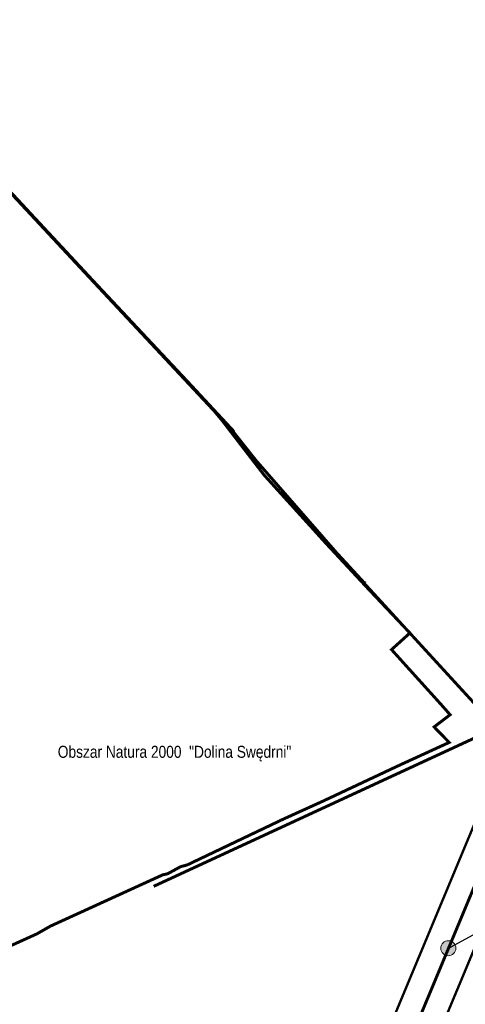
# Model space of a CAD drawing. Header units: metres. Extents: x 6442561 to 6528666, y 5729610 to 6030272.
# Tile 37 of 51: x 6512601 to 6513344, y 5741200 to 5742842. Entities that reach past the tile are written whole.
import ezdxf
from ezdxf import colors
from ezdxf.entities.mleader import LeaderData, LeaderLine
from ezdxf.math import Vec2, Vec3

# ---------------------------------------------------------------- set-up
doc = ezdxf.new("R2010")
doc.units = ezdxf.units.M
doc.linetypes.add('ACAD_ISO10W100', pattern=[18, 12, -3, 0, -3])
doc.layers.get('0').update_dxf_attribs({"lineweight": 0})
for name, color, linetype, lineweight in [('#Podkład', 7, 'Continuous', 0), ('@obiekty krzyżowane', 5, 'Continuous', 15), ('@opis słupów', 1, 'Continuous', 15), ('@Oś linii poglądowa', 1, 'Continuous', 15), ('@słupy', 1, 'Continuous', 0), ('_NATURA2000', 94, 'Continuous', 15), ('_NATURA2000 opis', 94, 'Continuous', 15), ('_zakres', 4, 'Continuous', 20)]:
    doc.layers.add(name, color=color, linetype=linetype, lineweight=lineweight)
doc.styles.add('Arial Narrow', font='ARIALN.TTF')
doc.styles.get("Standard").update_dxf_attribs({"font": 'arial.ttf'})

# ---------------------------------------------------------------- blocks, each defined once
blk = doc.blocks.new('*U2')
at = {"lineweight": 30}
h = blk.add_hatch(color=0, dxfattribs=at)
h.dxf.hatch_style = 1
h.paths.add_polyline_path([(-29.81407316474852, -1.242508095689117, 1), (30.12898992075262, -1.242508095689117, 1)])
at = {"layer": '#Podkład', "color": 0, "linetype": 'Continuous'}
blk.add_circle((0.1574583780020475, -1.242508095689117), 29.97153154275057, dxfattribs=at)

msp = doc.modelspace()

# ---------------------------------------------------------------- linework, layer by layer
at = {"layer": '@obiekty krzyżowane', "linetype": 'ACAD_ISO10W100', "ltscale": 0.2, "const_width": 5, "flags": 128}
msp.add_lwpolyline([(6512824.194364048, 5741397.120094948), (6514276.570459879, 5742068.268234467)], dxfattribs=at)
at = {"layer": '@Oś linii poglądowa', "color": 1, "linetype": 'ACAD_ISO10W100', "ltscale": 0.2, "const_width": 5, "flags": 128}
msp.add_lwpolyline([(6520655.769999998, 5751552.62), (6520642.549, 5751551.587), (6520549.066000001, 5751575.633999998), (6520306.83, 5751481.499999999), (6518865.597428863, 5749610.066350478), (6516989.92, 5747175.64), (6514483.731522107, 5744092.653412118), (6512784.255000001, 5740019.5995), (6512672.691000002, 5739752.02), (6511867.232000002, 5737372.552), (6509563.232000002, 5735877.366000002), (6509542.263999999, 5735626.992999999), (6509411.416, 5735624.609), (6509263.686000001, 5735683.293), (6509130.547, 5735601.977000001), (6508936.786, 5735129.892999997), (6508277.153, 5733553.063999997), (6508161.649000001, 5733276.352999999), (6507841.371, 5732801.027999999), (6507319.025000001, 5732791.359), (6507271.83, 5732778.68)], dxfattribs=at)
at = {"layer": '_NATURA2000', "color": 7, "ltscale": 0.5, "const_width": 5, "flags": 128}
for points in [[(6512429.515441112, 5742722.58380053), (6512729.426549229, 5742400.178074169), (6512885.526563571, 5742233.66236504), (6512956.970076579, 5742156.713296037), (6512958.21607571, 5742153.48568186), (6512994.51538661, 5742107.687172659), (6513128.68347627, 5741953.94142655), (6513174.909905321, 5741903.725381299), (6513175.194661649, 5741903.618712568), (6513174.7565524, 5741903.014094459), (6513389.80779171, 5741668.494577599), (6513404.92440965, 5741648.46306572), (6513827.28917218, 5741841.804651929), (6514162.394267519, 5742002.91628578), (6514579.38199679, 5742194.83527031), (6514722.85604466, 5742260.219118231), (6515036.58102061, 5742406.196036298)], [(6512527.82297385, 5742615.46955473), (6512718.77336859, 5742410.46809823), (6512763.621817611, 5742362.480346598), (6512765.00317458, 5742360.99847746), (6512766.40468416, 5742359.50647772), (6512925.79128229, 5742188.9755743), (6512938.22316986, 5742174.116103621), (6513008.5750891, 5742082.64837097), (6513111.76649354, 5741968.78569129), (6513152.7188892, 5741924.707022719), (6513184.11298169, 5741890.93442607), (6513251.56829111, 5741819.49075069), (6513221.609365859, 5741792.40147645), (6513220.937269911, 5741791.79154691), (6513232.043602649, 5741779.49583415), (6513241.9814688, 5741768.47446991), (6513303.385263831, 5741700.479761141), (6513304.26941582, 5741699.49140897), (6513318.60164905, 5741683.25653399), (6513305.60942994, 5741673.31204488), (6513291.95284067, 5741662.88742108), (6513292.80639155, 5741661.948683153), (6513317.044329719, 5741637.04390083), (6513316.974806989, 5741637.01292662), (6513235.729534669, 5741599.813678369), (6513107.12980465, 5741539.41965873), (6513063.94862275, 5741519.854563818), (6513062.05887918, 5741518.997974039), (6513060.159232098, 5741518.14114834), (6513041.08509194, 5741509.49387304), (6512933.75323198, 5741458.337539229), (6512880.39532095, 5741432.90865334), (6512869.08969781, 5741429.86169212), (6512847.80499295, 5741418.19196128), (6512839.10663457, 5741416.18154849), (6512719.583862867, 5741361.58568589), (6512717.694216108, 5741360.72939862), (6512715.815015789, 5741359.86294766), (6512652.259591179, 5741330.851948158), (6512629.86967412, 5741318.0564083), (6512627.950154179, 5741317.18940449), (6512626.05064546, 5741316.322575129), (6512472.361929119, 5741246.608605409)]]:
    msp.add_lwpolyline(points, dxfattribs=at)

# ---------------------------------------------------------------- block references
at = {"layer": '@słupy', "linetype": 'Continuous', "xscale": 0.4184172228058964, "yscale": 0.4184172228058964, "zscale": 0.4184172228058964, "rotation": 259.5500809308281}
msp.add_blockref('*U2', (6513316.156273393, 5741293.974429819), dxfattribs=at)

# ---------------------------------------------------------------- next in the draw order: texts
at = {"layer": '_NATURA2000 opis', "color": 7, "insert": (6512859.067657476, 5741618.391318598), "char_height": 20, "attachment_point": 5, "style": 'Arial Narrow', "bg_fill": 3, "box_fill_scale": 1, "bg_fill_color": 256, "bg_fill_transparency": 0}
msp.add_mtext_dynamic_manual_height_columns('Obszar Natura 2000  "Dolina Swędrni"', width=388.651830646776, gutter_width=12.5, heights=[27.69276128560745], dxfattribs=at)

# ---------------------------------------------------------------- next in the draw order: leaders
at = {"layer": '@opis słupów'}
ml = msp.add_multileader_mtext('Standard', dxfattribs=at)
ml.set_content('proj. nr 44', color=256)
ml.set_leader_properties()
ml.build(insert=Vec2(0, 0))
ctx = ml.context
ctx.base_point, ctx.char_height, ctx.plane_origin = Vec3(6513390.976363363, 5741330.703607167), 20, Vec3(6513317.996016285, 5741294.003934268)
notes = []
notes.append((ctx, [(1, (1, 1, 0), (6513382.976363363, 5741330.703607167), (1, 0), 8, [(0, [(6513315.633059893, 5741294.003934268)], 0, [])])]))
ctx.mtext.insert, ctx.mtext.flow_direction = Vec3(6513392.976363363, 5741343.643579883), 5
ctx.mtext.has_bg_fill, ctx.mtext.bg_color, ctx.mtext.bg_scale_factor, ctx.mtext.bg_transparency, ctx.mtext.use_window_bg_color = 1, -1073741824, 1, 0, 1
for ctx, leaders in notes:
    for number, flags, end, landing, length, lines in leaders:
        leader = LeaderData()
        leader.index, (leader.has_last_leader_line, leader.has_dogleg_vector, leader.attachment_direction) = number, flags
        leader.last_leader_point, leader.dogleg_vector, leader.dogleg_length = Vec3(end), Vec3(landing), length
        for number, points, colour, breaks in lines:
            line = LeaderLine()
            line.index, line.vertices, line.color, line.breaks = number, Vec3.list(points), colors.encode_raw_color(colour), breaks
            leader.lines.append(line)
        ctx.leaders.append(leader)

# ---------------------------------------------------------------- next in the draw order: linework, layer by layer
at = {"layer": '_zakres', "lineweight": 50, "flags": 128}
for points in [[(6512898.454761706, 5740397.172991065), (6513758.874030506, 5742459.29860637), (6513750.205085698, 5742484.190089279), (6513772.499713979, 5742491.954628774), (6513865.241992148, 5742714.225601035), (6513854.571150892, 5742723.214069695), (6513874.156325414, 5742746.380991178), (6513877.476987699, 5742743.548628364), (6514449.043865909, 5744113.395565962), (6516958.552586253, 5747200.466548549)], [(6514518.419178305, 5744071.911258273), (6513815.668275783, 5742387.661858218), (6513831.09545706, 5742343.481531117), (6513802.772531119, 5742333.591542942), (6513798.369162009, 5742346.201901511), (6513741.199084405, 5742209.185117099), (6513780.882329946, 5742217.965264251), (6513787.36326425, 5742188.673670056), (6513727.074973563, 5742175.334537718), (6512963.199739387, 5740344.591382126), (6513022.154537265, 5740297.257595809), (6513003.372595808, 5740273.864462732), (6512951.175232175, 5740315.772822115), (6512821.170443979, 5740004.196578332), (6512710.138909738, 5739737.894161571), (6511918.66312664, 5737399.73505148)]]:
    msp.add_lwpolyline(points, dxfattribs=at)

doc.saveas('drawing.dxf')
